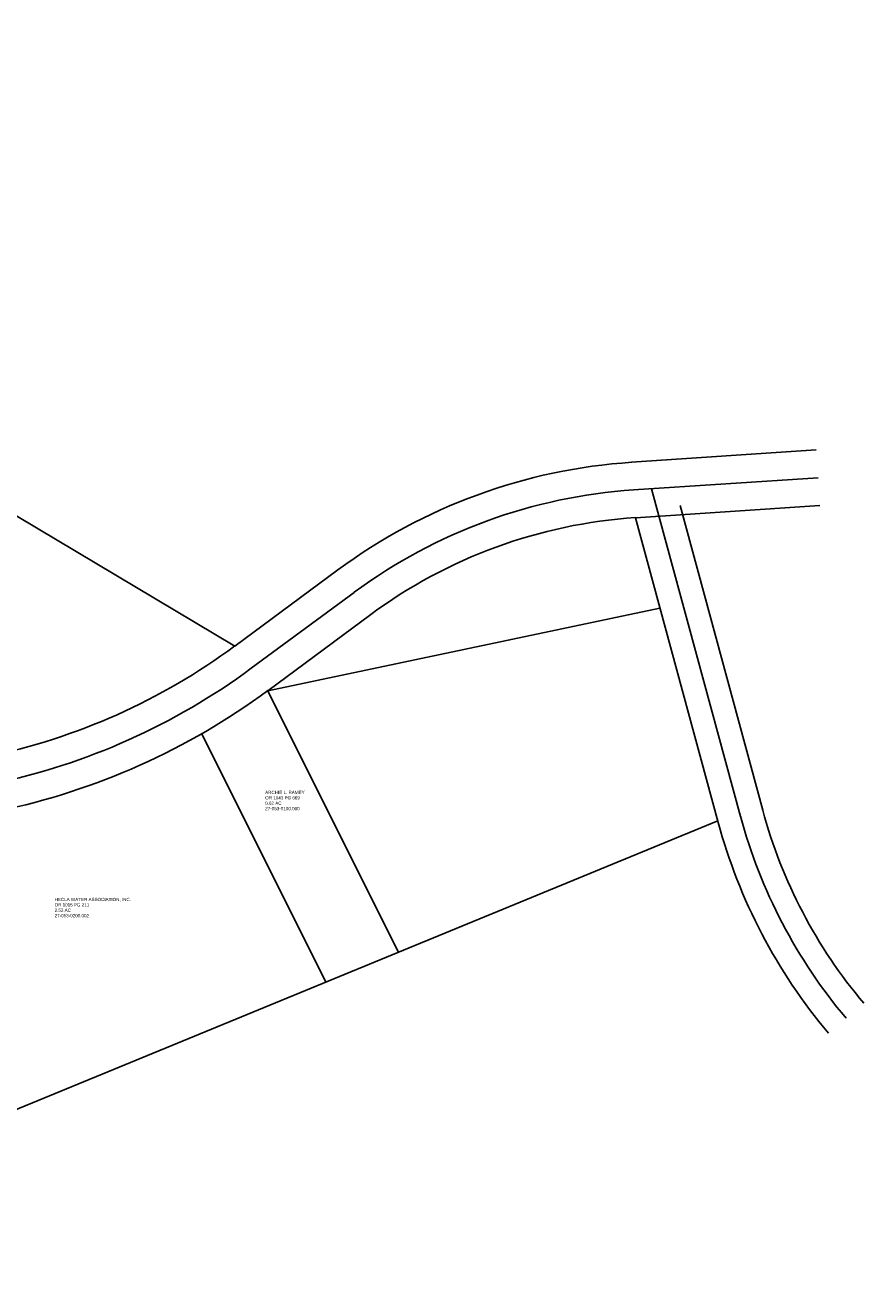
# Model space of a CAD drawing. Extents: x 1926895 to 1928846, y 198762 to 200693.
# Tile 3 of 3: x 1927931 to 1928846, y 199193 to 200563. Entities that reach past the tile are written whole.
import ezdxf

# ---------------------------------------------------------------- set-up
doc = ezdxf.new("R2010")
doc.units = 0
doc.header["$MEASUREMENT"] = 0
doc.layers.add('DV_X_Property_Line', color=7, linetype='Continuous')
doc.styles.get("Standard").update_dxf_attribs({"font": 'arial.ttf'})

# ---------------------------------------------------------------- blocks, each defined once
blk = doc.blocks.new('A$Ceb31a237')
at = {"color": 1}
for p, q in [((1404.5, 827), (1604.4, 834.7)), ((1405.7, 797), (1605.6, 804.7)), ((1406.9, 767), (1606.7, 774.7))]:
    blk.add_line(p, q, dxfattribs=at)
at = {"layer": 'DV_X_Property_Line', "color": 1}
for p, q in [((541.2, 1293.4), (171, 947.4)), ((597.2, 1293.4), (541.2, 1293.4)), ((668.7, 820.2), (597.2, 1293.4)), ((969.8, 640.4), (666.8, 832.5)), ((547.7, 786.1), (668.7, 820.2)), ((1425.1, 797.7), (1511.4, 440.8)), ((562.2, 748.8), (547.7, 786.1)), ((1406.9, 767), (1487.1, 434.9)), ((1455.5, 778.8), (1535.7, 446.7)), ((562.2, 748.8), (448, 687.6)), ((662.1, 629.7), (562.2, 748.8)), ((969.8, 640.4), (1083.4, 719.5)), ((465.6, 697.1), (522.2, 593)), ((986.9, 615.8), (1100.6, 694.8)), ((421.6, 673.4), (478.2, 569.1)), ((395.2, 659.1), (450.1, 557.9)), ((1004, 591.1), (1117.7, 670.2)), ((1004, 591.1), (1430.7, 668.4)), ((637.3, 537.6), (662.1, 629.7)), ((1004, 591.1), (1137.4, 304.1)), ((640.8, 517.9), (637.3, 537.6)), ((931.3, 546.5), (1057.9, 274)), ((640.8, 517.9), (698.7, 528.3)), ((646.1, 488.4), (704, 498.7)), ((651.4, 458.8), (709.3, 469.2)), ((702.3, 139.3), (632.9, 456.5)), ((1486.7, 436.5), (253.7, -30.7))]:
    blk.add_line(p, q, dxfattribs=at)
for centre, radius, start, end in [((-82, 400), 603, 28.5, 65.1941), ((-82, 400), 573, 28.5, 64.3329), ((-82, 400), 543, 28.5, 52.3093), ((1427.7, 224.5), 603, 92.2013, 124.8181), ((1427.7, 224.5), 573, 92.2013, 124.8181), ((1427.7, 224.5), 543, 92.2013, 124.8181), ((578, 1203.8), 686.2, 280.135, 304.8181), ((578, 1203.8), 716.2, 280.135, 304.8181), ((618.1, 645), 109.2, 208.5, 280.135), ((578, 1203.8), 746.2, 280.135, 304.8181), ((618.1, 645), 159.2, 208.5, 280.135), ((889.7, -392.8), 1047.4, 114.8159, 145.8065), ((889.7, -392.8), 999.9, 112.503, 145.8065), ((889.7, -392.8), 952.4, 112.9478, 145.8065), ((618.1, 645), 189.2, 238.1984, 280.135), ((2068.3, 575.4), 573, 193.5833, 218.4262), ((2068.3, 575.4), 548, 193.5833, 218.4262), ((2068.3, 575.4), 598, 193.5833, 218.4262)]:
    blk.add_arc(centre, radius, start, end, dxfattribs=at)

msp = doc.modelspace()

# ---------------------------------------------------------------- block references
at = {"layer": 'DV_X_Property_Line', "rotation": 1.613597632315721}
msp.add_blockref('A$Ceb31a237', (1927206.5, 199223.5), dxfattribs=at)

# ---------------------------------------------------------------- texts
at = {"layer": 'DV_X_Property_Line', "char_height": 3.5, "attachment_point": 1}
for s, insert in [('ARCHIE L. RAMEY\\POR 1043 PG 669\\P0.62 AC\\P27-053-0100.000', (1928190.7, 199734.3)), ('HECLA WATER ASSOCIATION, INC.\\POR 1015 PG 211\\P2.52 AC\\P27-053-0200.002', (1927962.9, 199618.5))]:
    msp.add_mtext(s, dxfattribs=dict(at, insert=insert))

doc.saveas('drawing.dxf')
